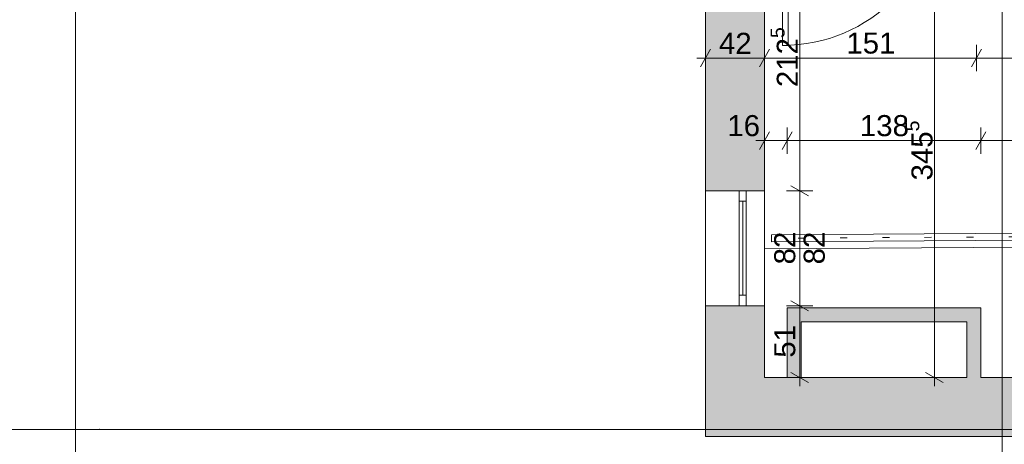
# Paper-space layout 'A-40 RZUT - PIĘTRO 10' of a CAD drawing. Header units: millimetres. Extents: x 0 to 1767, y 0 to 586.
# Tile 3 of 16: x 86 to 226, y 133 to 194. Entities that reach past the tile are written whole.
import ezdxf
from ezdxf.xclip import XClip

# ---------------------------------------------------------------- set-up
doc = ezdxf.new("R2010")
doc.units = ezdxf.units.MM
doc.header["$MEASUREMENT"] = 0
doc.header["$XCLIPFRAME"] = 0
doc.linetypes.add('DASHDOTX2', pattern=[1000, 500, -250, 0, -250])
doc.linetypes.add('DOT2', pattern=[3, 0.5, -2.5])
for name, color, linetype, lineweight in [('0_Nr_pióra__1', 7, 'Continuous', 20), ('A_wymiary_Nr_pióra__1', 7, 'Continuous', 20), ('A_wymiary_Nr_pióra__2', 8, 'Continuous', 13), ('A_ściany_Nr_pióra__1', 7, 'Continuous', 20), ('Drzwi Archicad_Nr_pióra__3', 252, 'Continuous', 13)]:
    doc.layers.add(name, color=color, linetype=linetype, lineweight=lineweight)
for name, color, linetype, lineweight, true_color in [('A_osie_Nr_pióra__16', 7, 'Continuous', 5, 0x0f0f0f), ('A_pochwyt_Nr_pióra__10', 7, 'Continuous', 13, 0x4b4b4b), ('A_pochwyt_Nr_pióra__6', 7, 'Continuous', 13, 0xa9a9a9), ('A_schody_Nr_pióra__9', 7, 'Continuous', 13, 0xadadad), ('A_ściany_Nr_pióra__19', 7, 'Continuous', 5, 0x191919), ('Okna Archicada_Nr_pióra__19', 7, 'Continuous', 5, 0x191919)]:
    doc.layers.add(name, color=color, linetype=linetype, lineweight=lineweight, true_color=true_color)
doc.layers.add('A_podrys', color=7, linetype='Continuous')
doc.layers.add('A_ściany', color=7, linetype='Continuous')
doc.styles.add('STYL_AUTOMATYCZNY_1', font='arial.ttf')
doc.styles.add('STYL_AUTOMATYCZNY_2', font='ARIALN.TTF')
doc.styles.add('STYL_AUTOMATYCZNY_5', font='arial.ttf')

# ---------------------------------------------------------------- blocks, each defined once
blk = doc.blocks.new('Rysunek_2_2', base_point=(-3193.11, -606.16))
at = {"layer": 'A_ściany', "linetype": 'Continuous', "lineweight": 0, "true_color": 0x000000}
for points in [[(183.24, 169.53), (191.64, 169.53), (191.64, 215.02), (183.24, 203.39)], [(183.24, 134.53), (191.64, 142.93), (191.64, 153.13), (183.24, 153.13)], [(222.46, 152.85), (194.86, 152.85), (196.86, 150.85), (220.46, 150.85)], [(194.86, 152.85), (194.86, 142.93), (196.86, 142.93), (196.86, 150.85)], [(222.46, 142.93), (222.46, 152.85), (220.46, 150.85), (220.46, 142.93)], [(191.64, 142.93), (183.24, 134.53), (584.98, 134.53), (584.98, 142.93)]]:
    blk.add_hatch(color=18, dxfattribs=at).paths.add_polyline_path(points)
at = {"layer": 'A_osie_Nr_pióra__16', "color": 250, "linetype": 'DASHDOTX2', "lineweight": 5, "ltscale": 2, "true_color": 0x0f0f0f}
for p, q in [((93.49, 372.75), (93.49, 117.61)), ((225.49, 372.75), (225.49, 117.61)), ((96.88, 135.53), (56.37, 135.53)), ((632.58, 135.53), (96.88, 135.53)), ((96.88, 135.53), (96.88, 135.53))]:
    blk.add_line(p, q, dxfattribs=at)
blk.add_point((96.88, 135.53), dxfattribs=at)
at = {"layer": 'A_pochwyt_Nr_pióra__10', "color": 251, "linetype": 'DOT2', "lineweight": 13, "ltscale": 2, "true_color": 0x4b4b4b}
blk.add_line((245.43, 163.09), (192.63, 162.75), dxfattribs=at)
at = {"layer": 'A_pochwyt_Nr_pióra__6', "color": 253, "linetype": 'Continuous', "lineweight": 13, "ltscale": 2, "true_color": 0xa9a9a9}
for p, q in [((245.42, 163.59), (192.62, 163.25)), ((192.62, 163.25), (192.63, 162.25)), ((245.43, 162.59), (192.63, 162.25))]:
    blk.add_line(p, q, dxfattribs=at)
at = {"layer": 'A_schody_Nr_pióra__9', "color": 253, "linetype": 'Continuous', "lineweight": 13, "ltscale": 2, "true_color": 0xadadad}
blk.add_line((191.64, 161.25), (246.6, 161.61), dxfattribs=at)
at = {"layer": 'A_wymiary_Nr_pióra__1', "color": 7, "linetype": 'Continuous', "lineweight": 20, "ltscale": 2}
for p, q in [((183.96, 189.69), (182.51, 187.19)), ((192.36, 189.69), (190.91, 187.19)), ((222.56, 189.69), (221.11, 187.19)), ((192.36, 177.92), (190.91, 175.42)), ((195.58, 177.92), (194.13, 175.42)), ((223.18, 177.92), (221.73, 175.42)), ((195.41, 170.25), (197.91, 168.8)), ((195.41, 153.85), (197.91, 152.4)), ((195.41, 143.65), (197.91, 142.2)), ((214.59, 143.65), (217.09, 142.2))]:
    blk.add_line(p, q, dxfattribs=at)
at = {"layer": 'A_wymiary_Nr_pióra__2', "color": 8, "linetype": 'Continuous', "lineweight": 13, "ltscale": 2}
for p, q in [((196.66, 169.53), (196.66, 212.02)), ((215.84, 142.93), (215.84, 212.02)), ((183.24, 186.57), (183.24, 190.32)), ((191.64, 186.57), (191.64, 190.32)), ((221.84, 186.57), (221.84, 190.32)), ((182.01, 188.44), (183.24, 188.44)), ((183.24, 188.44), (191.64, 188.44)), ((191.64, 188.44), (221.84, 188.44)), ((221.84, 188.44), (322.83, 188.44)), ((191.64, 174.8), (191.64, 178.55)), ((194.86, 174.8), (194.86, 178.55)), ((222.46, 174.8), (222.46, 178.55)), ((190.41, 176.67), (191.64, 176.67)), ((191.64, 176.67), (194.86, 176.67)), ((194.86, 176.67), (222.46, 176.67)), ((222.46, 176.67), (246.6, 176.67)), ((198.54, 169.53), (194.79, 169.53)), ((196.66, 153.13), (196.66, 169.53)), ((198.54, 153.13), (194.79, 153.13)), ((196.66, 142.93), (196.66, 153.13)), ((198.54, 142.93), (194.79, 142.93)), ((196.66, 141.7), (196.66, 142.93)), ((217.71, 142.93), (213.96, 142.93)), ((215.84, 141.7), (215.84, 142.93))]:
    blk.add_line(p, q, dxfattribs=at)
at = {"layer": 'A_ściany_Nr_pióra__1', "color": 7, "linetype": 'Continuous', "lineweight": 20, "ltscale": 2}
for p, q in [((191.64, 169.53), (183.24, 169.53)), ((191.64, 153.13), (183.24, 153.13))]:
    blk.add_line(p, q, dxfattribs=at)
at = {"layer": 'A_ściany_Nr_pióra__1', "color": 7, "linetype": 'Continuous', "lineweight": 20, "ltscale": 2, "flags": 128}
for points in [[(191.64, 169.53), (191.64, 215.02)], [(183.24, 203.39), (183.24, 169.53)], [(183.24, 153.13), (183.24, 134.53)], [(191.64, 142.93), (191.64, 153.13)], [(222.46, 152.85), (194.86, 152.85)], [(194.86, 152.85), (194.86, 142.93)], [(222.46, 142.93), (222.46, 152.85)], [(196.86, 150.85), (220.46, 150.85)], [(196.86, 142.93), (196.86, 150.85)], [(220.46, 150.85), (220.46, 142.93)], [(194.86, 142.93), (191.64, 142.93)], [(220.46, 142.93), (196.86, 142.93)], [(584.98, 142.93), (222.46, 142.93)], [(183.24, 134.53), (584.98, 134.53)]]:
    blk.add_lwpolyline(points, dxfattribs=at)
at = {"layer": 'A_ściany_Nr_pióra__19', "color": 250, "linetype": 'Continuous', "lineweight": 5, "ltscale": 2, "true_color": 0x191919}
for p, q in [((183.24, 169.53), (183.24, 153.13)), ((191.64, 153.13), (191.64, 169.53))]:
    blk.add_line(p, q, dxfattribs=at)
at = {"layer": 'Drzwi Archicad_Nr_pióra__3', "color": 252, "linetype": 'Continuous', "lineweight": 13, "ltscale": 2}
for p, q in [((194.2, 190.24), (194.2, 212.72)), ((195, 212.72), (195, 190.24)), ((195, 190.24), (194.2, 190.24))]:
    blk.add_line(p, q, dxfattribs=at)
blk.add_arc((194.2, 212.72), 22.48, 270, 0, dxfattribs=at)
at = {"layer": 'Okna Archicada_Nr_pióra__19', "color": 250, "linetype": 'Continuous', "lineweight": 5, "ltscale": 2, "true_color": 0x191919}
for p, q in [((188.04, 153.13), (188.04, 169.53)), ((188.04, 169.53), (189.04, 169.53)), ((189.04, 169.53), (189.04, 153.13)), ((189.04, 168.03), (188.04, 168.03)), ((188.54, 168.03), (188.54, 154.63)), ((189.04, 154.63), (188.04, 154.63)), ((189.04, 153.13), (188.04, 153.13))]:
    blk.add_line(p, q, dxfattribs=at)
at = {"layer": 'A_wymiary_Nr_pióra__1', "color": 7, "linetype": 'Continuous', "lineweight": 20, "char_height": 3, "attachment_point": 7, "rotation": 90, "style": 'STYL_AUTOMATYCZNY_1'}
for s, insert in [('\\A1;{\\pql;\\fArial|b0|i0|c238|p0;\\W1.000000;212\\fArial|b0|i0|c238|p0;\\W1.000000;\\A1{\\H.66x;\\S5^  ;}}', (197.26, 184.3)), ('\\A1;{\\pql;\\fArial|b0|i0|c238|p0;\\W1.000000;345\\fArial|b0|i0|c238|p0;\\W1.000000;\\A1{\\H.66x;\\S5^  ;}}', (216.45, 171))]:
    blk.add_mtext(s, dxfattribs=dict(at, insert=insert))
at = {"layer": 'A_wymiary_Nr_pióra__1', "color": 7, "linetype": 'Continuous', "lineweight": 20, "char_height": 3, "attachment_point": 7, "style": 'STYL_AUTOMATYCZNY_5'}
for s, insert, width in [('\\A1;{\\pql;\\fArial|b0|i0|c238|p0;\\W1.000000;42}', (185.15, 189.04), 4.5763), ('\\A1;{\\pql;\\fArial|b0|i0|c238|p0;\\W1.000000;151}', (203.3, 189.04), 6.8645), ('\\A1;{\\pql;\\fArial|b0|i0|c238|p0;\\W1.000000;16}', (186.34, 177.27), 4.5763), ('\\A1;{\\pql;\\fArial|b0|i0|c238|p0;\\W1.000000;138}', (205.22, 177.27), 6.8645)]:
    blk.add_mtext(s, dxfattribs=dict(at, insert=insert, width=width))
at = {"layer": 'A_wymiary_Nr_pióra__1', "color": 7, "linetype": 'Continuous', "lineweight": 20, "char_height": 3, "width": 4.5763, "attachment_point": 7, "rotation": 90, "style": 'STYL_AUTOMATYCZNY_5'}
for s, insert in [('\\A1;{\\pql;\\fArial|b0|i0|c238|p0;\\W1.000000;82}', (196.06, 159.04)), ('\\A1;{\\pql;\\fArial|b0|i0|c238|p0;\\W1.000000;82}', (200.26, 159.04)), ('\\A1;{\\pql;\\fArial|b0|i0|c238|p0;\\W1.000000;51}', (196.06, 145.74))]:
    blk.add_mtext(s, dxfattribs=dict(at, insert=insert))

psp = doc.layouts.new('A-40 RZUT - PIĘTRO 10')

# ---------------------------------------------------------------- block references
at = {"layer": 'A_podrys', "color": 37, "linetype": 'Continuous', "lineweight": 5, "true_color": 0x656532}
ref = psp.add_blockref('Rysunek_2_2', (-3193.11, -606.16), dxfattribs=at)
XClip(ref).set_block_clipping_path([(44.3744639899, 117.6054981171), (632.5759565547, 372.7460264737)])

# ---------------------------------------------------------------- texts
at = {"layer": '0_Nr_pióra__1', "color": 7, "linetype": 'Continuous', "lineweight": 20, "char_height": 2, "attachment_point": 7, "style": 'STYL_AUTOMATYCZNY_2'}
for s, insert, line_spacing_factor in [('\\A1;{\\pql;\\fArial Narrow|b0|i0|c238|p0;\\W1.000000;S\\fArial Narrow|b0|i0|c238|p0;\\W1.000000;\\A1{\\H.66x;\\S ^ i ;}\\fArial Narrow|b0|i0|c238|p0;\\W1.000000;- uzupełnienie ściany analogiczne do stanu istniejącego \\P\\pql;\\fArial Narrow|b0|i0|c238|p0;\\W1.000000;o odporności pożarowej podanej na rysunku^I^I^Igr. ściany istn.\\P\\pql;\\fArial Narrow|b0|i0|c238|p0;\\W1.000000;\\P\\pql;\\fArial Narrow|b0|i0|c238|p0;\\W1.000000;S\\fArial Narrow|b0|i0|c238|p0;\\W1.000000;\\A1{\\H.66x;\\S ^ 1 ;}\\fArial Narrow|b0|i0|c238|p0;\\W1.000000;- okładzina ppoż Promatec-H Promat lub równoważne REI 120^I5cm  \\P\\pql;\\fArial Narrow|b0|i0|c238|p0;\\W1.000000;\\P\\pql;\\fArial Narrow|b0|i0|c238|p0;\\W1.000000;S\\fArial Narrow|b0|i0|c238|p0;\\W1.000000;\\A1{\\H.66x;\\S ^ 2 ;}\\fArial Narrow|b0|i0|c238|p0;\\W1.000000;- okładzina ppoż Promatec-H Promat lub równoważne REI 120^I2,5cm  \\P\\pql;\\pt2.50327;\\fArial Narrow|b0|i0|c238|p0;\\W1.000000;^I\\P\\pql;\\pt2.50327;\\fArial Narrow|b0|i0|c238|p0;\\W1.000000;S\\fArial Narrow|b0|i0|c238|p0;\\W1.000000;\\A1{\\H.66x;\\S ^ 3c;}\\fArial Narrow|b0|i0|c238|p0;\\W1.000000;- obudowa kanału REIS 120^I^I^I^I15,5cm\\P\\pql;\\pt2.50327;\\fArial Narrow|b0|i0|c238|p0;\\W1.000000;płyta Promatect-L500 lub równoważne^I^I^I5cm\\P\\pql;\\pt2.50327;\\fArial Narrow|b0|i0|c238|p0;\\W1.000000;impregnat Promat-2000 lub równoważne\\P\\pql;\\pt2.50327;\\fArial Narrow|b0|i0|c238|p0;\\W1.000000;^I  wełna mineralna o gęstości 120 kg/m\\fArial Narrow|b0|i0|c238|p0;\\W1.000000;\\A1{\\H.66x;\\S3^  ;}\\fArial Narrow|b0|i0|c238|p0;\\W1.000000; np. Isover lub równoważne^I10cm\\P\\pql;\\pt2.50327;\\fArial Narrow|b0|i0|c238|p0;\\W1.000000;tynk mineralny Drytex z powłoką akrylową Demandit Metalic \\P\\pql;\\pt2.50327;\\fArial Narrow|b0|i0|c238|p0;\\W1.000000;^I^Iw kolorze 203 Silver firmy Dryvit lub równoważny ^I0,5cm\\P\\pql;\\pt2.50327;\\fArial Narrow|b0|i0|c238|p0;\\W1.000000;\\P\\pql;\\pt2.50327;\\fArial Narrow|b0|i0|c238|p0;\\W1.000000;S\\fArial Narrow|b0|i0|c238|p0;\\W1.000000;\\A1{\\H.66x;\\S ^ 3d;}\\fArial Narrow|b0|i0|c238|p0;\\W1.000000;- obudowa kanału REIS 120^I^I^I^I32,5cm\\P\\pql;\\pt2.50327;\\fArial Narrow|b0|i0|c238|p0;\\W1.000000;płyta Promatect-L500 lub równoważne^I^I^I4cm\\P\\pql;\\pt2.50327;\\fArial Narrow|b0|i0|c238|p0;\\W1.000000;^I  wełna mineralna o gęstości 120 kg/m\\fArial Narrow|b0|i0|c238|p0;\\W1.000000;\\A1{\\H.66x;\\S3^  ;}\\fArial Narrow|b0|i0|c238|p0;\\W1.000000; np. Isover lub równoważne^I17cm\\P\\pql;\\pt2.50327;\\fArial Narrow|b0|i0|c238|p0;\\W1.000000;istniejąca ściana żelbetowa szybu windowego\\P\\pql;\\pt2.50327;\\fArial Narrow|b0|i0|c238|p0;\\W1.000000;\\P\\pql;\\pt2.50327;\\fArial Narrow|b0|i0|c238|p0;\\W1.000000;S\\fArial Narrow|b0|i0|c238|p0;\\W1.000000;\\A1{\\H.66x;\\S ^ 4 ;}\\fArial Narrow|b0|i0|c238|p0;\\W1.000000;- ściana systemowa gipsowo kartonowa EI 60^I^I^I12,5cm\\P\\pql;\\pt2.50327;\\fArial Narrow|b0|i0|c238|p0;\\W1.000000;2xpłyta GKF^I^I^I^I^I2x1,25cm\\P\\pql;\\pt2.50327;\\fArial Narrow|b0|i0|c238|p0;\\W1.000000;Profil systemowy np. Rigips CW/UW 75 Ultrastil z wypełnieniem\\P\\pql;\\pt2.50327;\\fArial Narrow|b0|i0|c238|p0;\\W1.000000;z wełny mineralnej np. Isover Aku-płyta lub równoważne^I^I7,5cm\\P\\pql;\\pt2.50327;\\fArial Narrow|b0|i0|c238|p0;\\W1.000000;2xpłyta GKF^I^I^I^I^I2x1,25cm\\P\\pql;\\pt2.50327;\\fArial Narrow|b0|i0|c238|p0;\\W1.000000;\\P\\pql;\\pt2.50327;\\fArial Narrow|b0|i0|c238|p0;\\W1.000000;S\\fArial Narrow|b0|i0|c238|p0;\\W1.000000;\\A1{\\H.66x;\\S ^ 5 ;}\\fArial Narrow|b0|i0|c238|p0;\\W1.000000;- ściana systemowa gipsowo kartonowa REI 60^I^I12,5cm lub gr. ściany istn.\\P\\pql;\\pt2.50327;\\fArial Narrow|b0|i0|c238|p0;\\W1.000000;2xpłyta GKF^I^I^I^I^I2x1,25cm\\P\\pql;\\pt2.50327;\\fArial Narrow|b0|i0|c238|p0;\\W1.000000;Profil systemowy np. Rigips CW/UW 75 Ultrastil z wypełnieniem\\P\\pql;\\pt2.50327;\\fArial Narrow|b0|i0|c238|p0;\\W1.000000;z wełny mineralnej np. Isover Aku-płyta lub równoważne^I^I7,5cm\\P\\pql;\\pt2.50327;\\fArial Narrow|b0|i0|c238|p0;\\W1.000000;^I2xpłyta GKF^I^I^I^I^I2x1,25cm}', (33.05, 11.26), 1.017382), ('\\A1;{\\pql;\\fArial Narrow|b0|i0|c238|p0;\\W1.000000;S\\fArial Narrow|b0|i0|c238|p0;\\W1.000000;\\A1{\\H.66x;\\S ^ 6 ;}\\fArial Narrow|b0|i0|c238|p0;\\W1.000000;- ściana systemowa gipsowo kartonowa REI 120^I^I12,5cm\\P\\pql;\\fArial Narrow|b0|i0|c238|p0;\\W1.000000;2xpłyta GKF^I^I^I^I^I2x1,25cm\\P\\pql;\\fArial Narrow|b0|i0|c238|p0;\\W1.000000;Profil systemowy np. Rigips CW/UW 75 Ultrastil z wypełnieniem\\P\\pql;\\fArial Narrow|b0|i0|c238|p0;\\W1.000000;z wełny mineralnej np. Isover Aku-płyta lub równoważne^I^I7,5cm\\P\\pql;\\fArial Narrow|b0|i0|c238|p0;\\W1.000000;2xpłyta GKF^I^I^I^I^I2x1,25cm\\P\\pql;\\fArial Narrow|b0|i0|c238|p0;\\W1.000000;\\P\\pql;\\fArial Narrow|b0|i0|c238|p0;\\W1.000000;S\\fArial Narrow|b0|i0|c238|p0;\\W1.000000;\\A1{\\H.66x;\\S ^ 7 ;}\\fArial Narrow|b0|i0|c238|p0;\\W1.000000;- ściana murowana z bloczków silikatowych na zaprawie M10 EI60^I18cm\\P\\pql;\\fArial Narrow|b0|i0|c238|p0;\\W1.000000;tynk gipsowy nakładany maszynowo z gładzią gipsową^I^I1,5 cm\\P\\pql;\\fArial Narrow|b0|i0|c238|p0;\\W1.000000;ściana murowana z bloczków silikatowych SILKA lub równoważne^I15cm\\P\\pql;\\fArial Narrow|b0|i0|c238|p0;\\W1.000000;tynk gipsowy nakładany maszynowo z gładzią gipsową^I^I1,5 cm\\P\\pql;\\fArial Narrow|b0|i0|c238|p0;\\W1.000000;\\P\\pql;\\fArial Narrow|b0|i0|c238|p0;\\W1.000000;S\\fArial Narrow|b0|i0|c238|p0;\\W1.000000;\\A1{\\H.66x;\\S ^ 8 ;}\\fArial Narrow|b0|i0|c238|p0;\\W1.000000;- ściana murowana z bloczków silikatowych na zaprawie M10 REI60^I18cm\\P\\pql;\\fArial Narrow|b0|i0|c238|p0;\\W1.000000;tynk gipsowy nakładany maszynowo z gładzią gipsową^I^I1,5 cm\\P\\pql;\\fArial Narrow|b0|i0|c238|p0;\\W1.000000;ściana murowana z bloczków silikatowych SILKA lub równoważne^I15cm\\P\\pql;\\fArial Narrow|b0|i0|c238|p0;\\W1.000000;tynk gipsowy nakładany maszynowo z gładzią gipsową^I^I1,5 cm\\P\\pql;\\fArial Narrow|b0|i0|c238|p0;\\W1.000000;\\P\\pql;\\fArial Narrow|b0|i0|c238|p0;\\W1.000000;S\\fArial Narrow|b0|i0|c238|p0;\\W1.000000;\\A1{\\H.66x;\\S ^ 9 ;}\\fArial Narrow|b0|i0|c238|p0;\\W1.000000;- ściana murowana z bloczków silikatowych na zaprawie M10 REI120^I18cm\\P\\pql;\\fArial Narrow|b0|i0|c238|p0;\\W1.000000;tynk gipsowy nakładany maszynowo z gładzią gipsową^I^I1,5 cm\\P\\pql;\\fArial Narrow|b0|i0|c238|p0;\\W1.000000;ściana murowana z bloczków silikatowych SILKA lub równoważne^I15cm\\P\\pql;\\fArial Narrow|b0|i0|c238|p0;\\W1.000000;tynk gipsowy nakładany maszynowo z gładzią gipsową^I^I1,5 cm\\P\\pql;\\fArial Narrow|b0|i0|c238|p0;\\W1.000000;\\P\\pql;\\fArial Narrow|b0|i0|c238|p0;\\W1.000000;S\\fArial Narrow|b0|i0|c238|p0;\\W1.000000;\\A1{\\H.66x;\\S ^ 10 ;}\\fArial Narrow|b0|i0|c238|p0;\\W1.000000;- ściana systemowa gipsowo kartonowa EI 30^I^I^I12,5cm\\P\\pql;\\fArial Narrow|b0|i0|c238|p0;\\W1.000000;2xpłyta GKF^I^I^I^I^I2x1,25cm\\P\\pql;\\fArial Narrow|b0|i0|c238|p0;\\W1.000000;Profil systemowy np. Rigips CW/UW 75 Ultrastil z wypełnieniem\\P\\pql;\\fArial Narrow|b0|i0|c238|p0;\\W1.000000;z wełny mineralnej np. Isover Aku-płyta lub równoważne^I^I7,5cm\\P\\pql;\\fArial Narrow|b0|i0|c238|p0;\\W1.000000;2xpłyta GKF^I^I^I^I^I2x1,25cm}', (150.46, 24.43), 0.98253)]:
    psp.add_mtext(s, dxfattribs=dict(at, insert=insert, line_spacing_factor=line_spacing_factor))

doc.saveas('drawing.dxf')
